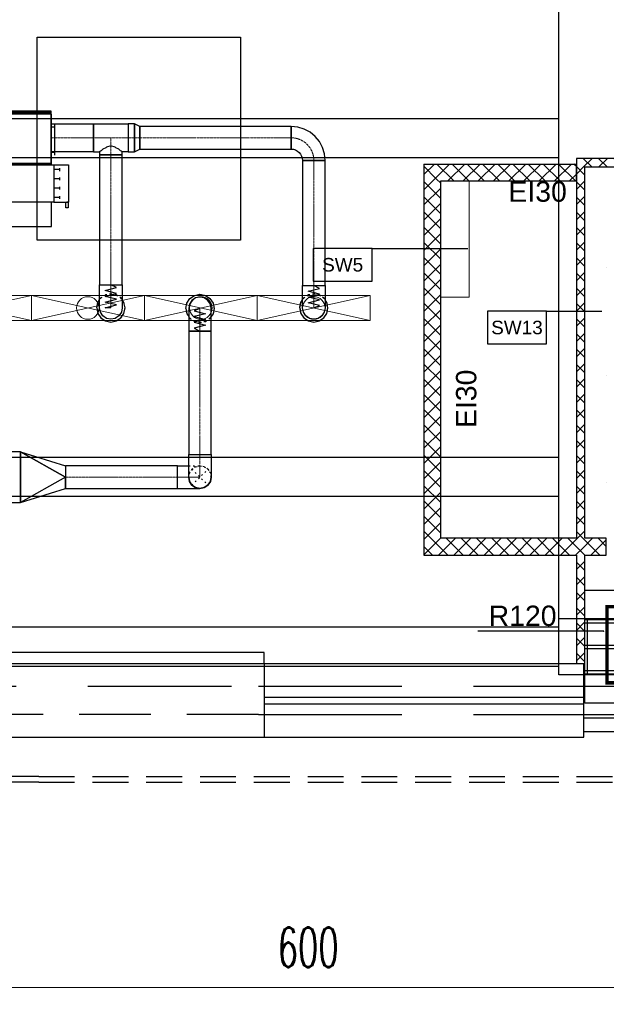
# Model space of a CAD drawing. Header units: centimetres. Extents: x -149939 to 48626, y -46000 to 152985.
# Tile 12 of 256: x -40094 to -34900, y 1833 to 10553. Entities that reach past the tile are written whole.
import ezdxf

# ---------------------------------------------------------------- set-up
doc = ezdxf.new("R2010")
doc.units = ezdxf.units.CM
doc.header["$LTSCALE"] = 50
doc.header["$PDMODE"] = 35
doc.header["$PDSIZE"] = 0.1
for name, pattern in [('CADVENT_CENTERLINE', [9.9, 7.4, -1, 0.5, -1]), ('CADVENT_HIDDEN', [0.8, 0.25, -0.55]), ('Kondygnacja  -0_5$0$DOT2', [3.175, 0, -3.175]), ('Kondygnacja  -0_5$0$HIDDEN', [9.525, 6.35, -3.175]), ('Kondygnacja  -0_5$0$HIDDEN2', [4.7625, 3.175, -1.5875]), ('Osie rzutów$0$DASHDOT2', [12.7, 6.35, -3.175, 0, -3.175])]:
    doc.linetypes.add(name, pattern=pattern)
doc.layers.get('0').update_dxf_attribs({"color": 8})
doc.layers.get('DEFPOINTS').update_dxf_attribs({"color": 8})
for name, color, linetype in [('01-103-Went PP_poziom-0_5$0$L_Nawiew', 7, 'Continuous'), ('bgde-nawiewDETAILS', 1, 'Continuous'), ('bgde-nawiewEXP', 7, 'Continuous'), ('bgde-nawiewHIDDEN', 250, 'Continuous'), ('bgde-wywiewSOL', 5, 'Continuous'), ('Kondygnacja  -0_5$0$ARCH_ELEMENTY_POWYŻEJ RZUTU', 8, 'Kondygnacja  -0_5$0$HIDDEN2'), ('Kondygnacja  -0_5$0$ARCH_GK', 8, 'Continuous'), ('Kondygnacja  -0_5$0$ARCH_INFO_ODPORNOŚĆ OGNIOWA', 8, 'Continuous'), ('Kondygnacja  -0_5$0$ARCH_INFO_OPISY_PRZEGRODY', 8, 'Continuous'), ('Kondygnacja  -0_5$0$ARCH_KONSTR_POWYŻEJ RZUTU', 8, 'Kondygnacja  -0_5$0$HIDDEN'), ('Kondygnacja  -0_5$0$ARCH_KONSTR_POWYŻEJ RZUTU_IST', 8, 'Kondygnacja  -0_5$0$HIDDEN2'), ('Kondygnacja  -0_5$0$ARCH_KONSTRUKCJA_NIEWIDOCZNA', 8, 'Continuous'), ('Kondygnacja  -0_5$0$ARCH_MUROWANE_IST', 8, 'Continuous'), ('Kondygnacja  -0_5$0$ARCH_NIEWIDOK_IST', 8, 'Kondygnacja  -0_5$0$HIDDEN'), ('Kondygnacja  -0_5$0$ARCH_POMOCNICZE', 8, 'Continuous'), ('Kondygnacja  -0_5$0$ARCH_SŁUPY', 8, 'Continuous'), ('Kondygnacja  -0_5$0$ARCH_WIDOK_IST', 8, 'Continuous'), ('Kondygnacja  -0_5$0$ARCH_WYBURZENIA', 8, 'Kondygnacja  -0_5$0$DOT2'), ('Kondygnacja  -0_5$0$ARCH_ŚLUSARKA_DRZWI', 8, 'Continuous'), ('Kondygnacja  -0_5$0$ARCH_ŚLUSARKA_OKNA_IST', 8, 'Continuous'), ('Kondygnacja  -0_5$0$ARCH_ŻELBET_IST', 8, 'Continuous'), ('Osie rzutów$0$ARCH_INFO_OSIE_IST', 8, 'Osie rzutów$0$DASHDOT2'), ('Osie rzutów$0$ARCH_INFO_OSIE_OPISY_IST', 8, 'Continuous')]:
    doc.layers.add(name, color=color, linetype=linetype)
for name, color, linetype, lineweight in [('bgde-nawiewCEN', 7, 'Continuous', 13), ('bgde_nawiewnik', 11, 'Continuous', 5), ('Kondygnacja  -0_5$0$ARCH_WIDOK', 8, 'Continuous', 13), ('Osie rzutów$0$ARCH_INFO_WYMIARY', 8, 'Continuous', 9)]:
    doc.layers.add(name, color=color, linetype=linetype, lineweight=lineweight)
doc.styles.add('Kondygnacja  -0_5$0$Arial', font='ARIAL.TTF')
doc.styles.add('Kondygnacja  -0_5$0$Standard', font='txt')
doc.styles.add('Osie rzutów$0$wymiary_cuprum', font='Romans.shx', dxfattribs={"width": 0.6})
doc.dimstyles.new('Kondygnacja  -0_5$0$ISO-25', dxfattribs={"dimtxt": 2.5, "dimasz": 2.5, "dimexe": 1.25, "dimexo": 0.625, "dimtad": 1, "dimtxsty": 'Kondygnacja  -0_5$0$Standard', "dimcen": 2.5, "dimadec": 0, "dimazin": 0, "dimtfac": 1, "dimtmove": 0, "dimatfit": 3, "dimfxl": 1, "dimarcsym": 0})
doc.dimstyles.new('Osie rzutów$0$ARCH_ CT', dxfattribs={"dimtxt": 20, "dimasz": 20, "dimexe": 12, "dimexo": 20, "dimgap": 5, "dimtad": 1, "dimdec": 1, "dimrnd": 0.5, "dimzin": 9, "dimdsep": 46, "dimtxsty": 'Osie rzutów$0$wymiary_cuprum', "dimblk": 'Osie rzutów$0$_Oblique', "dimcen": 8, "dimdle": 12, "dimclrd": 256, "dimclre": 256, "dimclrt": 55, "dimadec": 1, "dimazin": 0, "dimtfac": 1, "dimtdec": 1, "dimtmove": 1, "dimatfit": 2, "dimldrblk": 'Osie rzutów$0$_Dot', "dimfxl": 50, "dimtolj": 1, "dimtzin": 0, "dimlwd": -1, "dimlwe": -1, "dimarcsym": 0})
pattern_1 = [(135, (5000, -9860), (-0.67351921, -0.67351921), [])]

# ---------------------------------------------------------------- blocks, each defined once
blk = doc.blocks.new('Osie rzutów$0$_Oblique')
at = {"color": 0, "linetype": 'ByBlock', "lineweight": -2}
blk.add_line((-0.5, -0.5), (0.5, 0.5), dxfattribs=at)
blk = doc.blocks.new('*D281')
at = {"layer": 'DEFPOINTS', "color": 0}
for p in [(8060, 4732.19), (8660, 4732.19), (8660, 4698.26)]:
    blk.add_point(p, dxfattribs=at)
at = {"layer": 'Osie rzutów$0$ARCH_INFO_WYMIARY'}
for p, q in [((8060, 4717.19), (8060, 4690.26)), ((8660, 4717.19), (8660, 4690.26)), ((8052, 4698.26), (8668, 4698.26))]:
    blk.add_line(p, q, dxfattribs=at)
at = {"layer": 'Osie rzutów$0$ARCH_INFO_WYMIARY', "xscale": 30, "yscale": 30, "zscale": 30, "rotation": 180}
blk.add_blockref('Osie rzutów$0$_Oblique', (8060, 4698.26), dxfattribs=at)
at = {"layer": 'Osie rzutów$0$ARCH_INFO_WYMIARY', "xscale": 30, "yscale": 30, "zscale": 30}
blk.add_blockref('Osie rzutów$0$_Oblique', (8660, 4698.26), dxfattribs=at)
at = {"layer": 'Osie rzutów$0$ARCH_INFO_WYMIARY', "color": 55, "insert": (8360, 4733.76), "char_height": 35, "attachment_point": 5, "style": 'Osie rzutów$0$wymiary_cuprum'}
blk.add_mtext('\\A1;600', dxfattribs=at)
blk = doc.blocks.new('Osie rzutów$0$_Dot')
at = {"color": 0, "linetype": 'ByBlock', "lineweight": -2}
blk.add_line((-0.5, 0), (-1, 0), dxfattribs=at)
at = {"color": 0, "linetype": 'ByBlock', "const_width": 0.5}
blk.add_lwpolyline([(-0.25, 0, 1), (0.25, 0, 1)], format="xyb", close=True, dxfattribs=at)
blk = doc.blocks.new('Kondygnacja  -0_5$0$_Dot')
at = {"color": 0, "linetype": 'ByBlock', "lineweight": -2}
blk.add_line((-0.5, 0), (-1, 0), dxfattribs=at)
at = {"color": 0, "linetype": 'ByBlock', "const_width": 0.5}
blk.add_lwpolyline([(-0.25, 0, 1), (0.25, 0, 1)], format="xyb", close=True, dxfattribs=at)
blk = doc.blocks.new('Kondygnacja  -0_5$0$A$C2408012F')
at = {"layer": 'Kondygnacja  -0_5$0$ARCH_ŻELBET_IST', "ltscale": 4}
for p, q in [((8604, 4965), (8640, 4965)), ((8640, 4970), (8640, 4965)), ((8690, 4970), (8690, 4965)), ((8690, 4965), (9240, 4965)), ((8604, 4940), (9467, 4940)), ((8604, 4937), (9467, 4937)), ((8604, 4925), (9467, 4925))]:
    blk.add_line(p, q, dxfattribs=at)
blk = doc.blocks.new('Kondygnacja  -0_5$0$słup 100x110')
at = {"layer": 'Kondygnacja  -0_5$0$ARCH_SŁUPY', "lineweight": 30}
h = blk.add_hatch(dxfattribs=at)
h.set_pattern_fill('ANSI31', color=256, scale=0.3, angle=90, style=0)
h.set_pattern_definition(pattern_1)
h.paths.add_polyline_path([(25, 25), (25, 28), (-25, 28), (-25, 25)])
h = blk.add_hatch(dxfattribs=at)
h.set_pattern_fill('ANSI31', color=256, scale=0.3, angle=90, style=0)
h.set_pattern_definition(pattern_1)
h.paths.add_polyline_path([(-21, 25), (-24, 25), (-24, -25), (-21, -25)])
h = blk.add_hatch(dxfattribs=at)
h.set_pattern_fill('ANSI31', color=256, scale=0.3, angle=90, style=0)
h.set_pattern_definition(pattern_1)
h.paths.add_polyline_path([(1.5, 25), (-1.5, 25), (-1.5, -25), (1.5, -25)])
h = blk.add_hatch(dxfattribs=at)
h.set_pattern_fill('ANSI31', color=256, scale=0.3, angle=90, style=0)
h.set_pattern_definition(pattern_1)
h.paths.add_polyline_path([(24, 25), (21, 25), (21, -25), (24, -25)])
h = blk.add_hatch(dxfattribs=at)
h.set_pattern_fill('ANSI31', color=256, scale=0.3, angle=90, style=0)
h.set_pattern_definition(pattern_1)
h.paths.add_polyline_path([(25, -28), (25, -25), (-25, -25), (-25, -28)])
at = {"layer": 'Kondygnacja  -0_5$0$ARCH_KONSTRUKCJA_NIEWIDOCZNA'}
blk.add_lwpolyline([(-50, 55), (50, 55), (50, -55), (-50, -55)], close=True, dxfattribs=at)
for points in [[(-24, 28), (-24, 55)], [(-21, 28), (-21, 55)], [(-1.5, 28), (-1.5, 55)], [(1.5, 28), (1.5, 55)], [(21, 28), (21, 55)], [(24, 28), (24, 55)], [(-50, 28), (-25, 28)], [(25, 28), (50, 28)], [(-50, 25), (-25, 25)], [(25, 25), (50, 25)], [(-50, 1.5), (-24, 1.5)], [(24, 1.49), (50, 1.49)], [(-50, -1.5), (-24, -1.5)], [(24, -1.5), (50, -1.5)], [(-50, -25), (-25, -25)], [(25, -25), (50, -25)], [(-50, -28), (-25, -28)], [(-24, -55), (-24, -28)], [(-21, -55), (-21, -28)], [(-1.5, -55), (-1.5, -28)], [(1.5, -55), (1.5, -28)], [(21, -55), (21, -28)], [(24, -55), (24, -28)], [(25, -28), (50, -28)]]:
    blk.add_lwpolyline(points, dxfattribs=at)
at = {"layer": 'Kondygnacja  -0_5$0$ARCH_SŁUPY', "lineweight": 30}
for p, q in [((-1.5, -25), (-1.5, 25)), ((1.5, 25), (1.5, -25))]:
    blk.add_line(p, q, dxfattribs=at)
at = {"layer": 'Kondygnacja  -0_5$0$ARCH_SŁUPY', "const_width": 3}
blk.add_lwpolyline([(-35.5, -35.5), (-35.5, 35.5), (32, 35.5), (32, -35.5)], close=True, dxfattribs=at)
at = {"layer": 'Kondygnacja  -0_5$0$ARCH_SŁUPY', "lineweight": 30}
for points in [[(-25, 25), (-25, 28), (25, 28), (25, 25)], [(-25, -28), (-25, -25), (25, -25), (25, -28)]]:
    blk.add_lwpolyline(points, close=True, dxfattribs=at)
for points in [[(-24, 25), (-24, -25)], [(-21, -25), (-21, 25)], [(21, 25), (21, -25)], [(24, -25), (24, 25)]]:
    blk.add_lwpolyline(points, dxfattribs=at)
blk = doc.blocks.new('Kondygnacja  -0_5$0$konstrukcja istniejąca -0.5')
at = {"layer": 'Kondygnacja  -0_5$0$ARCH_KONSTR_POWYŻEJ RZUTU_IST', "ltscale": 10}
for p, q in [((7538, 5017.5), (8581.55, 5017.5)), ((8581.55, 4982.5), (7538, 4982.5))]:
    blk.add_line(p, q, dxfattribs=at)
for points in [[(8582, 5025), (8582, 6175)], [(7538, 5467.89), (8582, 5467.89)], [(8582, 5432.89), (7538, 5432.89)], [(7538, 5167.89), (8582, 5167.89)], [(8582, 5132.89), (7538, 5132.89)], [(8738, 4975), (8582, 4975), (8582, 5025), (8738, 5025), (8738, 4975)]]:
    blk.add_lwpolyline(points, dxfattribs=at)
at = {"layer": 'Kondygnacja  -0_5$0$ARCH_KONSTR_POWYŻEJ RZUTU_IST', "ltscale": 10, "elevation": 0}
blk.add_lwpolyline([(8607, 5025), (8607, 4975)], dxfattribs=at)
blk = doc.blocks.new('A$C066D7839')
at = {"layer": 'bgde_nawiewnik', "color": 7}
for p, q in [((-50, -11.15), (-50, 11.15)), ((-50, 11.15), (50, 11.15)), ((-50, -11.15), (50, 11.15)), ((50, -11.15), (-50, 11.15)), ((50, 11.15), (50, -11.15)), ((50, -11.15), (-50, -11.15))]:
    blk.add_line(p, q, dxfattribs=at)
blk.add_circle((0, 0), 10, dxfattribs=at)
blk = doc.blocks.new('A$C5B3E7367')
at = {"layer": '01-103-Went PP_poziom-0_5$0$L_Nawiew'}
h = blk.add_hatch(color=256, dxfattribs=at)
h.paths.add_polyline_path([(215, 704), (215, 674), (331.7, 674), (331.7, 612.1), (445.9, 689), (331.7, 765.9), (331.7, 704)])
h.paths.add_polyline_path([(48.3, 704), (48.3, 674), (215, 674), (215, 704)])
for p, q in [((215, 1525), (165, 1525)), ((165, 1525), (165, 1505)), ((165, 1505), (215, 1505)), ((215, 1400), (215, 1530)), ((545, 1530), (215, 1530)), ((215, 1530), (215, 1515)), ((545, 1400), (545, 1530)), ((545, 1400), (215, 1400)), ((215, 1400), (215, 1378)), ((243.8, 1452), (268.8, 1452)), ((256.2, 1452), (256.2, 1400)), ((326.2, 1452), (351.2, 1452)), ((338.8, 1452), (338.8, 1400)), ((408.8, 1452), (433.8, 1452)), ((421.2, 1452), (421.2, 1400)), ((491.2, 1452), (516.2, 1452)), ((503.8, 1452), (503.8, 1400)), ((545, 0), (545, 1400)), ((0, 1378), (215, 1378)), ((0, 0), (0, 1378)), ((215, 1378), (215, 0)), ((48.3, 704), (331.7, 704)), ((48.3, 704), (48.3, 674)), ((445.9, 689), (331.7, 765.9)), ((331.7, 704), (331.7, 765.9)), ((48.3, 674), (331.7, 674)), ((445.9, 689), (331.7, 612.1)), ((331.7, 612.1), (331.7, 674)), ((215, 0), (0, 0)), ((215, 0), (545, 0))]:
    blk.add_line(p, q, dxfattribs=at)
blk = doc.blocks.new('A$C53CA46B8')
at = {"layer": 'bgde-wywiewSOL'}
for p, q in [((200.4, 481.1), (-249.6, 481.1)), ((-249.6, 481.1), (-249.6, -878.9)), ((112.9, 511.1), (-162.1, 511.1)), ((-137.1, 481.1), (-137.1, 511.1)), ((87.9, 481.1), (87.9, 511.1)), ((200.4, 481.1), (200.4, -878.9)), ((200.4, -878.9), (-249.6, -878.9)), ((112.9, -908.9), (-162.1, -908.9)), ((-137.1, -878.9), (-137.1, -908.9)), ((87.9, -878.9), (87.9, -908.9))]:
    blk.add_line(p, q, dxfattribs=at)
at = {"layer": '01-103-Went PP_poziom-0_5$0$L_Nawiew'}
blk.add_blockref('A$C5B3E7367', (-794.6, -893.9), dxfattribs=at)
blk = doc.blocks.new('Osie rzutów')
at = {"layer": 'Osie rzutów$0$ARCH_INFO_OSIE_IST', "ltscale": 10}
blk.add_line((4436.04, 5000), (15156.54, 5000), dxfattribs=at)
at = {"layer": 'Osie rzutów$0$ARCH_INFO_WYMIARY'}
dim = blk.add_linear_dim(base=(8660, 4698.26), p1=(8060, 4732.19), p2=(8660, 4732.19), dimstyle='Osie rzutów$0$ARCH_ CT', override={"dimtxt": 35, "dimasz": 30, "dimexe": 8, "dimexo": 15, "dimgap": 18, "dimdle": 8}, dxfattribs=at)
dim.commit()
dim.dimension.update_dxf_attribs({"geometry": '*D281', "text_midpoint": (8360, 4733.76)})

msp = doc.modelspace()

# ---------------------------------------------------------------- hatches: boundary and pattern name
at = {"layer": 'Kondygnacja  -0_5$0$ARCH_GK', "linetype": 'Continuous', "lineweight": -3}
h = msp.add_hatch(dxfattribs=at)
h.set_pattern_fill('ANSI37', color=256, scale=30, angle=-360, style=0)
h.set_pattern_definition([(45, (-121140, -45000), (-67.35192, 67.35192), []), (135, (-121140, -45000), (-67.35192, -67.35192), [])])
h.paths.add_polyline_path([(-36440, 9275), (-36440, 9162.5), (-36365, 9125), (-35165, 9125), (-35165, 9275)], flags=0)
h.paths.add_polyline_path([(-36515, 9275), (-36515, 9125), (-36440, 9162.5), (-36440, 9275)])
h = msp.add_hatch(dxfattribs=at)
h.set_pattern_fill('ANSI37', color=256, scale=30, angle=-360, style=0)
h.set_pattern_definition([(45, (-121140, -45000), (-67.35192, 67.35192), []), (135, (-121140, -45000), (-67.35192, -67.35192), [])])
h.paths.add_polyline_path([(-21990, 9250), (-21915, 9325), (-35165, 9325), (-35090, 9250)], flags=0)
h = msp.add_hatch(dxfattribs=at)
h.set_pattern_fill('ANSI37', color=256, scale=30, angle=-360, style=0)
h.set_pattern_definition([(45, (-121140, -45000), (-67.35192, 67.35192), []), (135, (-121140, -45000), (-67.35192, -67.35192), [])])
h.paths.add_polyline_path([(-35090, 9250), (-35165, 9325), (-35165, 5960), (-35127.5, 5885), (-35090, 5960)], flags=0)
h.paths.add_polyline_path([(-35090, 5810), (-35127.5, 5885), (-35165, 5810), (-35165, 4850), (-35090, 4850)], flags=0)
h = msp.add_hatch(dxfattribs=at)
h.set_pattern_fill('ANSI37', color=256, scale=30, angle=-360, style=0)
h.set_pattern_definition([(45, (-121140, -45000), (-67.35192, 67.35192), []), (135, (-121140, -45000), (-67.35192, -67.35192), [])])
h.paths.add_polyline_path([(-36365, 9125), (-36440, 9162.5), (-36515, 9125), (-36515, 5810), (-36365, 5960)], flags=0)
h = msp.add_hatch(dxfattribs=at)
h.set_pattern_fill('ANSI37', color=256, scale=30, style=0)
h.set_pattern_definition([(45, (-121140, -45000), (-67.35192, 67.35192), []), (135, (-121140, -45000), (-67.35192, -67.35192), [])])
h.paths.add_polyline_path([(-34900, 5810), (-34900, 5960), (-35090, 5960), (-35127.5, 5885), (-35090, 5810)], flags=0)
h.paths.add_polyline_path([(-35165, 5810), (-35127.5, 5885), (-35165, 5960), (-36365, 5960), (-36515, 5810)], flags=0)

# ---------------------------------------------------------------- linework, layer by layer
at = {"layer": '01-103-Went PP_poziom-0_5$0$L_Nawiew', "elevation": 1920}
msp.add_lwpolyline([(-39940, 10400), (-38140, 10400), (-38140, 8600), (-39940, 8600)], close=True, dxfattribs=at)
at = {"layer": 'bgde-nawiewCEN', "linetype": 'CADVENT_CENTERLINE', "ltscale": 0.06}
for p, q in [((-39816.169, 9507.233), (-39812.169, 9507.233)), ((-39439.48, 9507.233), (-39812.169, 9507.233)), ((-39286.48, 9507.233), (-39439.48, 9507.233)), ((-39286.48, 9357.233), (-39286.48, 9507.233)), ((-39133.48, 9507.233), (-39286.48, 9507.233)), ((-39133.48, 9507.233), (-39030.48, 9507.233)), ((-39030.48, 9507.233), (-37690.043, 9507.233)), ((-39286.48, 9357.233), (-39286.48, 8205.499)), ((-37490.043, 9307.233), (-37490.043, 8199.518)), ((-39286.48, 8205.499), (-39286.48, 8186.313)), ((-37490.043, 8199.518), (-37490.043, 8180.891)), ((-39286.48, 8186.313), (-39286.48, 8133.862)), ((-39286.48, 8133.862), (-39286.48, 8105.341)), ((-37490.043, 8180.891), (-37490.043, 8129.968)), ((-37490.043, 8129.968), (-37490.043, 8102.278)), ((-39286.48, 8105.341), (-39286.48, 8081.198)), ((-39286.48, 8081.198), (-39286.48, 8061.069)), ((-39286.48, 8061.069), (-39286.48, 8044.589)), ((-39286.48, 8044.589), (-39286.48, 8031.392)), ((-39286.48, 8031.392), (-39286.48, 8021.115)), ((-37490.043, 8102.278), (-37490.043, 8078.839)), ((-37490.043, 8078.839), (-37490.043, 8059.297)), ((-37490.043, 8059.297), (-37490.043, 8043.297)), ((-37490.043, 8043.297), (-37490.043, 8030.485)), ((-37490.043, 8030.485), (-37490.043, 8020.507)), ((-39286.48, 8021.115), (-39286.48, 8013.392)), ((-39286.48, 8013.392), (-39286.48, 8007.858)), ((-39286.48, 8007.858), (-39286.48, 8004.148)), ((-39286.48, 8004.148), (-39286.48, 8001.898)), ((-39286.48, 8001.898), (-39286.48, 8000.743)), ((-39286.48, 8000.743), (-39286.48, 8000.256)), ((-38497.945, 7995.589), (-38497.945, 7996.063)), ((-38497.945, 7994.463), (-38497.945, 7995.589)), ((-38497.945, 7992.27), (-38497.945, 7994.463)), ((-38497.945, 7988.656), (-38497.945, 7992.27)), ((-38497.945, 7983.263), (-38497.945, 7988.656)), ((-38497.945, 7975.737), (-38497.945, 7983.263)), ((-38497.945, 7965.722), (-38497.945, 7975.737)), ((-38497.945, 7952.863), (-38497.945, 7965.722)), ((-38497.945, 7936.804), (-38497.945, 7952.863)), ((-38497.945, 7917.189), (-38497.945, 7936.804)), ((-37490.043, 8020.507), (-37490.043, 8013.009)), ((-37490.043, 8013.009), (-37490.043, 8007.636)), ((-37490.043, 8007.636), (-37490.043, 8004.035)), ((-37490.043, 8004.035), (-37490.043, 8001.85)), ((-37490.043, 8001.85), (-37490.043, 8000.728)), ((-37490.043, 8000.728), (-37490.043, 8000.256)), ((-38497.945, 7893.663), (-38497.945, 7917.189)), ((-38497.945, 7865.87), (-38497.945, 7893.663)), ((-38497.945, 7814.759), (-38497.945, 7865.87)), ((-38497.945, 7796.063), (-38497.945, 7814.759)), ((-38497.945, 6701.338), (-38497.945, 7796.063)), ((-38497.945, 6701.338), (-38497.945, 6501.338)), ((-39688.422, 6501.338), (-38697.945, 6501.338)), ((-38697.945, 6501.338), (-38497.945, 6501.338))]:
    msp.add_line(p, q, dxfattribs=at)
at = {"layer": 'bgde-nawiewCEN', "linetype": 'CADVENT_CENTERLINE', "ltscale": 0.06, "extrusion": (0, 0, -1)}
msp.add_arc((37690.043, 9307.233), 200, 90, 180, dxfattribs=at)
at = {"layer": 'bgde-nawiewDETAILS', "linetype": 'CADVENT_HIDDEN'}
for p, q in [((-38568.656, 6430.628), (-38427.235, 6572.049)), ((-38568.656, 6572.049), (-38427.235, 6430.628))]:
    msp.add_line(p, q, dxfattribs=at)
at = {"layer": 'bgde-nawiewEXP', "linetype": 'Continuous'}
for points in [[(-41176.169, 9732.233), (-39816.169, 9732.233), (-39816.169, 9742.233), (-41176.169, 9742.233)], [(-41176.169, 9282.233), (-39816.169, 9282.233), (-39816.169, 9732.233), (-41176.169, 9732.233)], [(-39812.169, 9382.233), (-39812.169, 9632.233), (-39439.48, 9632.233), (-39439.48, 9382.233)], [(-39133.48, 9382.233), (-39078.637, 9382.233), (-39078.637, 9632.233), (-39133.48, 9632.233), (-39133.48, 9391.748)], [(-39078.637, 9382.233), (-39030.48, 9407.233), (-39030.48, 9607.233), (-39078.637, 9632.233), (-39078.637, 9391.748)], [(-39030.48, 9407.233), (-37690.043, 9407.233), (-37690.043, 9607.233), (-39030.48, 9607.233), (-39030.48, 9414.845)], [(-37690.043, 9407.233), (-37670.534, 9405.312), (-37651.775, 9399.621), (-37634.486, 9390.38), (-37619.332, 9377.944), (-37606.896, 9362.79), (-37597.655, 9345.501), (-37591.964, 9326.742), (-37590.043, 9307.233), (-37390.043, 9307.233), (-37395.807, 9365.76), (-37412.879, 9422.038), (-37440.602, 9473.904), (-37477.911, 9519.365), (-37523.372, 9556.674), (-37575.238, 9584.397), (-37631.516, 9601.469), (-37690.043, 9607.233), (-37690.043, 9414.845)], [(-39386.48, 8205.5), (-39186.48, 8205.5), (-39186.48, 9357.233), (-39386.48, 9357.233)], [(-37590.043, 8199.518), (-37390.043, 8199.518), (-37390.043, 9307.233), (-37590.043, 9307.233)], [(-39386.48, 8044.589), (-39386.48, 8205.499), (-39186.48, 8205.499), (-39186.48, 8000.256), (-39194.092, 7961.988), (-39215.77, 7929.545), (-39248.212, 7907.868), (-39286.48, 7900.256), (-39324.749, 7907.868), (-39357.191, 7929.545), (-39378.868, 7961.988), (-39386.48, 8000.256), (-39386.48, 8031.392)], [(-37590.043, 8000.256), (-37590.043, 8199.518), (-37390.043, 8199.518), (-37390.043, 8000.256), (-37397.655, 7961.988), (-37419.332, 7929.545), (-37451.775, 7907.868), (-37490.043, 7900.256), (-37528.311, 7907.868), (-37560.754, 7929.545), (-37582.431, 7961.988)], [(-38597.945, 7965.722), (-38597.945, 7796.063), (-38397.945, 7796.063), (-38397.945, 7996.063), (-38405.557, 8034.331), (-38427.235, 8066.774), (-38459.677, 8088.451), (-38497.945, 8096.063), (-38536.214, 8088.451), (-38568.656, 8066.774), (-38590.333, 8034.331), (-38597.945, 7996.063), (-38597.945, 7975.737)], [(-38597.945, 6701.338), (-38397.945, 6701.338), (-38397.945, 7796.063), (-38597.945, 7796.063)], [(-40088.422, 6726.338), (-39688.422, 6601.338), (-39688.422, 6501.338)], [(-40088.422, 6726.338), (-39688.422, 6501.338), (-40088.422, 6276.338)], [(-39688.422, 6401.338), (-38697.945, 6401.338), (-38697.945, 6601.338), (-39688.422, 6601.338), (-39688.422, 6408.95)]]:
    msp.add_lwpolyline(points, close=True, dxfattribs=at)
for points in [[(-39816.169, 9382.233), (-39812.169, 9382.233), (-39812.169, 9632.233), (-39816.169, 9632.233)], [(-39439.48, 9382.233), (-39439.48, 9632.233), (-39133.48, 9632.233), (-39133.48, 9382.233), (-39186.48, 9382.233)], [(-39439.48, 9382.233), (-39386.48, 9382.233), (-39386.48, 9357.233), (-39186.48, 9357.233), (-39186.48, 9382.233), (-39194.092, 9389.845), (-39200.485, 9391.748), (-39215.77, 9407.033), (-39242.226, 9418.845), (-39248.212, 9424.831), (-39286.48, 9436.223), (-39324.749, 9424.831), (-39330.735, 9418.845), (-39357.191, 9407.033), (-39372.476, 9391.748), (-39378.868, 9389.845), (-39386.48, 9382.233)], [(-38622.945, 7996.063), (-38613.43, 8043.898), (-38586.334, 8084.451), (-38545.781, 8111.548), (-38497.945, 8121.063), (-38450.11, 8111.548), (-38409.557, 8084.451), (-38382.46, 8043.898), (-38372.945, 7996.063), (-38382.46, 7948.228), (-38397.945, 7925.053)], [(-39411.48, 8000.256), (-39401.965, 7952.421), (-39374.869, 7911.868), (-39334.316, 7884.771), (-39286.48, 7875.256), (-39238.645, 7884.771), (-39198.092, 7911.868), (-39170.995, 7952.421), (-39161.48, 8000.256), (-39170.995, 8048.091), (-39186.48, 8071.266)], [(-39411.48, 8000.256), (-39401.965, 8048.091), (-39386.48, 8071.266)], [(-37615.043, 8000.256), (-37605.528, 7952.421), (-37578.431, 7911.868), (-37537.878, 7884.771), (-37490.043, 7875.256), (-37442.208, 7884.771), (-37401.655, 7911.868), (-37374.558, 7952.421), (-37365.043, 8000.256), (-37374.558, 8048.091), (-37390.043, 8071.266)], [(-37615.043, 8000.256), (-37605.528, 8048.091), (-37590.043, 8071.266)], [(-38622.945, 7996.063), (-38613.43, 7948.228), (-38597.945, 7925.053)], [(-52195.805, 6301.338), (-52195.805, 6701.338), (-51995.805, 6726.338), (-51995.805, 6276.338), (-40088.422, 6276.338), (-40088.422, 6726.338), (-40392.238, 6726.338)], [(-40088.422, 6726.338), (-40088.422, 6276.338)], [(-38697.945, 6401.338), (-38497.945, 6401.338), (-38536.214, 6408.95), (-38568.656, 6430.628), (-38590.333, 6463.07), (-38597.945, 6501.338), (-38590.333, 6463.07), (-38568.656, 6430.628), (-38536.214, 6408.95), (-38497.945, 6401.338), (-38459.677, 6408.95), (-38427.235, 6430.628), (-38405.557, 6463.07), (-38397.945, 6501.338), (-38405.557, 6463.07), (-38427.235, 6430.628), (-38459.677, 6408.95), (-38497.945, 6401.338), (-38536.214, 6408.95), (-38568.656, 6430.628), (-38590.333, 6463.07), (-38597.945, 6501.338), (-38597.945, 6701.338), (-38397.945, 6701.338), (-38397.945, 6501.338), (-38405.557, 6463.07), (-38427.235, 6430.628), (-38459.677, 6408.95), (-38497.945, 6401.338)], [(-38697.945, 6401.338), (-38697.945, 6601.338), (-38597.945, 6601.338)], [(-40088.422, 6276.338), (-39688.422, 6401.338), (-39688.422, 6501.338)]]:
    msp.add_lwpolyline(points, dxfattribs=at)
at = {"layer": 'bgde-nawiewEXP'}
for points in [[(-39286.48, 8000.256), (-39336.48, 8001.787), (-39236.48, 8026.806), (-39336.48, 8052.112), (-39236.48, 8077.267), (-39336.48, 8102.646), (-39236.48, 8127.841), (-39336.48, 8153.927), (-39236.48, 8180.087), (-39286.48, 8205.499)], [(-37490.043, 8000.256), (-37440.043, 8021.475), (-37540.043, 8046.743), (-37440.043, 8071.871), (-37540.043, 8097.062), (-37440.043, 8122.503), (-37540.043, 8147.769), (-37440.043, 8173.133), (-37490.043, 8199.518)], [(-38497.945, 7996.063), (-38547.945, 7974.765), (-38447.945, 7949.403), (-38547.945, 7924.183), (-38447.945, 7898.898), (-38547.945, 7873.363), (-38447.945, 7848.004), (-38547.945, 7822.545), (-38497.945, 7796.063)]]:
    msp.add_lwpolyline(points, dxfattribs=at)
at = {"layer": 'bgde-nawiewHIDDEN', "linetype": 'CADVENT_HIDDEN'}
for points in [[(-39816.169, 9382.233), (-39816.169, 9632.233)], [(-39411.48, 8000.256), (-39401.965, 7952.421), (-39374.869, 7911.868), (-39334.316, 7884.771), (-39286.48, 7875.256), (-39238.645, 7884.771), (-39198.092, 7911.868), (-39170.995, 7952.421), (-39161.48, 8000.256), (-39170.995, 8048.091), (-39198.092, 8088.644), (-39238.645, 8115.741), (-39286.48, 8125.256), (-39334.316, 8115.741), (-39374.869, 8088.644), (-39386.48, 8071.266)], [(-39411.48, 8000.256), (-39401.965, 8048.091), (-39374.869, 8088.644), (-39334.316, 8115.741), (-39286.48, 8125.256), (-39238.645, 8115.741), (-39198.092, 8088.644), (-39186.48, 8071.266)], [(-38622.945, 7996.063), (-38613.43, 8043.898), (-38586.334, 8084.451), (-38545.781, 8111.548), (-38497.945, 8121.063), (-38450.11, 8111.548), (-38409.557, 8084.451), (-38382.46, 8043.898), (-38372.945, 7996.063), (-38382.46, 7948.228), (-38409.557, 7907.675), (-38450.11, 7880.578), (-38497.945, 7871.063), (-38545.781, 7880.578), (-38586.334, 7907.675), (-38545.781, 7880.578), (-38497.945, 7871.063), (-38450.11, 7880.578), (-38409.557, 7907.675), (-38397.945, 7925.053)], [(-37615.043, 8000.256), (-37605.528, 7952.421), (-37578.431, 7911.868), (-37537.878, 7884.771), (-37490.043, 7875.256), (-37442.208, 7884.771), (-37401.655, 7911.868), (-37374.558, 7952.421), (-37365.043, 8000.256), (-37374.558, 8048.091), (-37401.655, 8088.644), (-37442.208, 8115.741), (-37490.043, 8125.256), (-37537.878, 8115.741), (-37578.431, 8088.644), (-37590.043, 8071.266)], [(-37615.043, 8000.256), (-37605.528, 8048.091), (-37578.431, 8088.644), (-37537.878, 8115.741), (-37490.043, 8125.256), (-37442.208, 8115.741), (-37401.655, 8088.644), (-37390.043, 8071.266)], [(-38622.945, 7996.063), (-38613.43, 7948.228), (-38586.334, 7907.675), (-38597.945, 7925.053)], [(-38597.945, 6601.338), (-38497.945, 6601.338)]]:
    msp.add_lwpolyline(points, dxfattribs=at)
msp.add_lwpolyline([(-38597.945, 6501.338), (-38590.333, 6539.607), (-38568.656, 6572.049), (-38536.214, 6593.726), (-38497.945, 6601.338), (-38459.677, 6593.726), (-38427.235, 6572.049), (-38405.557, 6539.607), (-38397.945, 6501.338), (-38405.557, 6539.607), (-38427.235, 6572.049), (-38459.677, 6593.726), (-38497.945, 6601.338), (-38536.214, 6593.726), (-38568.656, 6572.049), (-38590.333, 6539.607)], close=True, dxfattribs=at)
at = {"layer": 'Kondygnacja  -0_5$0$ARCH_ELEMENTY_POWYŻEJ RZUTU', "ltscale": 4}
msp.add_line((-37980, 4400), (-43100, 4400), dxfattribs=at)
at = {"layer": 'Kondygnacja  -0_5$0$ARCH_GK', "linetype": 'Continuous', "lineweight": -3}
for p, q in [((-36515, 9275), (-35165, 9275)), ((-36515, 9275), (-36515, 9125)), ((-21915, 9325), (-35165, 9325)), ((-35165, 9325), (-35165, 5960)), ((-35165, 9125), (-35165, 9275)), ((-35090, 9250), (-21990, 9250)), ((-35090, 5960), (-35090, 9250)), ((-36515, 9125), (-36515, 9125)), ((-36515, 9125), (-36515, 5810)), ((-36365, 9125), (-35165, 9125)), ((-36365, 5960), (-36365, 9125)), ((-35165, 5960), (-36365, 5960)), ((-34900, 5960), (-35090, 5960)), ((-34900, 5810), (-34900, 5960)), ((-36515, 5810), (-35165, 5810)), ((-35165, 5810), (-35165, 4850)), ((-35090, 5810), (-34900, 5810)), ((-35090, 4850), (-35090, 5810)), ((-35165, 4850), (-35090, 4850))]:
    msp.add_line(p, q, dxfattribs=at)
at = {"layer": 'Kondygnacja  -0_5$0$ARCH_INFO_OPISY_PRZEGRODY'}
for points in [[(-37494.442, 8238.184), (-36974.442, 8238.184), (-36974.442, 8526.184), (-37494.442, 8526.184), (-37494.442, 8238.184)], [(-35950.97, 7682.562), (-35430.97, 7682.562), (-35430.97, 7970.562), (-35950.97, 7970.562), (-35950.97, 7682.562)]]:
    msp.add_lwpolyline(points, close=True, dxfattribs=at)
for points in [[(-36974.442, 8526.184), (-36127.009, 8526.184)], [(-35430.97, 7970.562), (-34938.869, 7970.562)]]:
    msp.add_lwpolyline(points, dxfattribs=at)
at = {"layer": 'Kondygnacja  -0_5$0$ARCH_MUROWANE_IST', "ltscale": 4}
for p, q in [((-35100, 4370), (-26470, 4370)), ((-35100, 4250), (-26470, 4250))]:
    msp.add_line(p, q, dxfattribs=at)
at = {"layer": 'Kondygnacja  -0_5$0$ARCH_NIEWIDOK_IST', "ltscale": 4}
for p, q in [((-58540, 4650), (-37980, 4650)), ((-58540, 4650), (-37980, 4650)), ((-37980, 4650), (-35100, 4650)), ((-37980, 4400), (-35100, 4400))]:
    msp.add_line(p, q, dxfattribs=at)
at = {"layer": 'Kondygnacja  -0_5$0$ARCH_NIEWIDOK_IST'}
for points in [[(-39925.355, 3800), (-46540, 3799.984), (-47540, 2799.984), (-48540, 3799.984), (-48540, 4650)], [(-39925.355, 3849.985), (-46560.711, 3849.984), (-47540, 2870.695), (-48490, 3820.695), (-48490, 4650)], [(-39925.355, 3800), (-28410, 3799.984), (-27410, 2799.984), (-26410, 3799.984), (-26410, 4349.984)], [(-39925.355, 3850), (-28389.289, 3849.984), (-27410, 2870.695), (-26460, 3820.695), (-26460, 4349.984)]]:
    msp.add_lwpolyline(points, dxfattribs=at)
at = {"layer": 'Kondygnacja  -0_5$0$ARCH_WIDOK'}
msp.add_lwpolyline([(-36365, 8095), (-36115, 8095), (-36115, 9125)], dxfattribs=at)
at = {"layer": 'Kondygnacja  -0_5$0$ARCH_WIDOK_IST'}
for p, q in [((-37980, 4850), (-35100, 4850)), ((-35100, 4200), (-35100, 4850)), ((-58540, 4200), (-37930, 4200)), ((-37980, 4200), (-35100, 4200))]:
    msp.add_line(p, q, dxfattribs=at)
msp.add_lwpolyline([(-40520, 4850), (-37930, 4850), (-37930, 4950), (-40520, 4950)], close=True, dxfattribs=at)
at = {"layer": 'Kondygnacja  -0_5$0$ARCH_WYBURZENIA', "ltscale": 6}
msp.add_line((-34900, 5500), (-34900, 9310), dxfattribs=at)
at = {"layer": 'Kondygnacja  -0_5$0$ARCH_ŚLUSARKA_DRZWI'}
msp.add_lwpolyline([(-37930, 4850), (-37930, 4200)], dxfattribs=at)
at = {"layer": 'Kondygnacja  -0_5$0$ARCH_ŚLUSARKA_OKNA_IST'}
for p, q in [((-35100, 4550), (-37930, 4550)), ((-35100, 4490), (-37930, 4490))]:
    msp.add_line(p, q, dxfattribs=at)
at = {"layer": 'Kondygnacja  -0_5$0$ARCH_ŻELBET_IST', "ltscale": 4}
for p, q in [((-35100, 4250), (-35100, 4650)), ((-35100, 4650), (-34740, 4650)), ((-35100, 4400), (-26470, 4400))]:
    msp.add_line(p, q, dxfattribs=at)

# ---------------------------------------------------------------- block references
at = {"layer": '01-103-Went PP_poziom-0_5$0$L_Nawiew', "xscale": -1, "rotation": 270}
msp.add_blockref('A$C53CA46B8', (-40297.308, 9516.68, 210.499), dxfattribs=at)
at = {"layer": '01-103-Went PP_poziom-0_5$0$L_Nawiew', "xscale": 10, "yscale": 10, "zscale": 10}
for p in [(-40490.04, 8000, 1913.286), (-39490.04, 8000, 1913.286), (-38490.04, 8000, 1913.286), (-37490.04, 8000, 1913.286)]:
    msp.add_blockref('A$C066D7839', p, dxfattribs=at)
at = {"layer": 'Kondygnacja  -0_5$0$ARCH_KONSTR_POWYŻEJ RZUTU', "xscale": 10, "yscale": 10, "zscale": 10}
msp.add_blockref('Kondygnacja  -0_5$0$konstrukcja istniejąca -0.5', (-121140, -45000), dxfattribs=at)
at = {"layer": 'Kondygnacja  -0_5$0$ARCH_POMOCNICZE', "xscale": 10, "yscale": 10, "zscale": 10}
msp.add_blockref('Kondygnacja  -0_5$0$A$C2408012F', (-121140, -45000), dxfattribs=at)
at = {"layer": 'Kondygnacja  -0_5$0$ARCH_SŁUPY', "xscale": 10, "yscale": 10, "zscale": 10, "rotation": 270}
msp.add_blockref('Kondygnacja  -0_5$0$słup 100x110', (-34540, 5000), dxfattribs=at)
at = {"layer": 'Osie rzutów$0$ARCH_INFO_OSIE_OPISY_IST', "color": 30, "xscale": 10, "yscale": 10, "zscale": 10}
msp.add_blockref('Osie rzutów', (-121140, -45000), dxfattribs=at)

# ---------------------------------------------------------------- texts
at = {"layer": 'Kondygnacja  -0_5$0$ARCH_INFO_ODPORNOŚĆ OGNIOWA', "char_height": 180, "attachment_point": 5, "style": 'Kondygnacja  -0_5$0$Arial'}
for s, insert, width in [('\\PEI30', (-35508.003, 9179.687), 2023.97152), ('\\PR120', (-35641.044, 5422.483), 533.32525)]:
    msp.add_mtext(s, dxfattribs=dict(at, insert=insert, width=width))
at = {"layer": 'Kondygnacja  -0_5$0$ARCH_INFO_ODPORNOŚĆ OGNIOWA', "insert": (-36289.684, 7195.485), "char_height": 180, "width": 2023.97152, "attachment_point": 5, "rotation": 90, "style": 'Kondygnacja  -0_5$0$Arial'}
msp.add_mtext('\\PEI30', dxfattribs=at)
at = {"layer": 'Kondygnacja  -0_5$0$ARCH_INFO_OPISY_PRZEGRODY', "char_height": 120, "width": 520, "attachment_point": 5, "style": 'Kondygnacja  -0_5$0$Arial'}
for s, insert in [('SW5', (-37234.442, 8382.184)), ('SW13', (-35690.97, 7826.562))]:
    msp.add_mtext(s, dxfattribs=dict(at, insert=insert))

# ---------------------------------------------------------------- leaders
at = {"layer": 'Kondygnacja  -0_5$0$ARCH_INFO_ODPORNOŚĆ OGNIOWA'}
msp.add_leader([(-34922.719, 5136.096), (-35295.209, 5136.096), (-36038.688, 5136.096)], dimstyle='Kondygnacja  -0_5$0$ISO-25', override={"dimscale": 5, "dimasz": 2, "dimtad": 0, "dimldrblk": 'Kondygnacja  -0_5$0$_Dot'}, dxfattribs=at)

doc.saveas('drawing.dxf')
